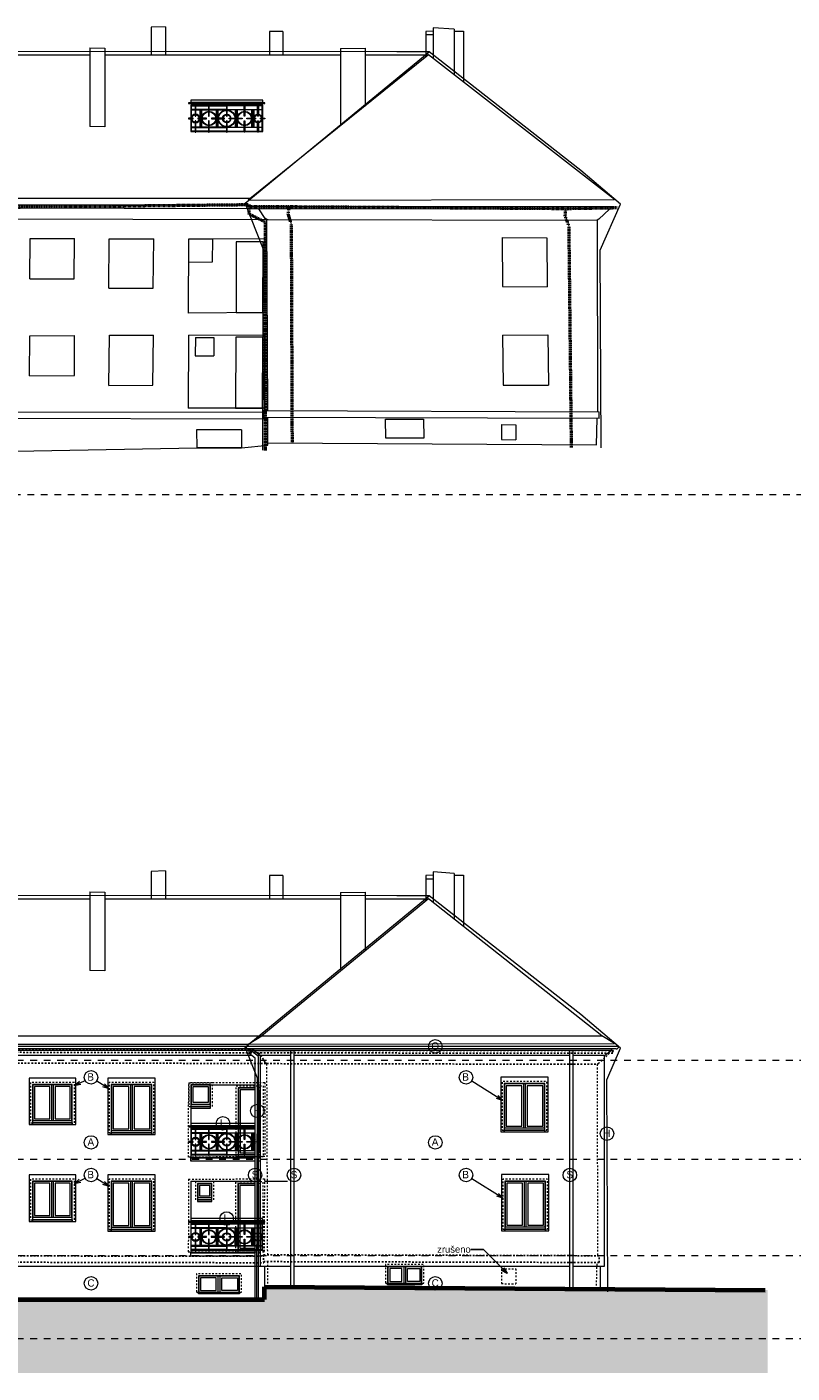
# Model space of a CAD drawing. Extents: x -2490 to 252751, y -28042 to 61627.
# Tile 13 of 13: x 203808 to 226491, y 21755 to 61627. Entities that reach past the tile are written whole.
import ezdxf

# ---------------------------------------------------------------- set-up
doc = ezdxf.new("R2010")
doc.units = 0
doc.header["$MEASUREMENT"] = 0
for name, pattern in [('DGN Style 4', [0.565042, 0.282344, -0.141172, 0.000352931, -0.141172]), ('čárkovaná M', [400, 200, -200]), ('čárkovaná S', [100, 50, -50])]:
    doc.linetypes.add(name, pattern=pattern)
for name, color, linetype, lineweight in [('2D kreslení - obecné_Číslo_pera__1', 7, 'Continuous', 15), ('2D VÝPLNĚ_Číslo_pera__4', 91, 'Continuous', 13), ('2D ČÁRY_Číslo_pera__1', 7, 'Continuous', 15), ('2D ČÁRY_Číslo_pera__3', 150, 'Continuous', 13), ('blok I_hromosvody_Číslo_pera__3', 150, 'Continuous', 13), ('blok I_hromosvody_Číslo_pera__4', 91, 'Continuous', 13), ('blok I_komíny_Číslo_pera__1', 7, 'Continuous', 15), ('blok I_okapy_Číslo_pera__2', 1, 'Continuous', 25), ('blok I_okapy_Číslo_pera__5', 231, 'Continuous', 50), ('blok I_pohled1_okna_Číslo_pera__3', 150, 'Continuous', 13), ('blok I_pohled4_fasáda_Číslo_pera__1', 7, 'Continuous', 15), ('blok I_pohled4_fasáda_Číslo_pera__2', 1, 'Continuous', 25), ('blok I_pohled4_fasáda_Číslo_pera__3', 150, 'Continuous', 13), ('blok I_pohled4_okna_Číslo_pera__3', 150, 'Continuous', 13), ('blok I_pohled4_střecha_Číslo_pera__1', 7, 'Continuous', 15), ('blok I_pohled4_terén_Číslo_pera__6', 190, 'Continuous', 70), ('blok I_pohled5_střecha_Číslo_pera__1', 7, 'Continuous', 15), ('blok I_pohled6_fasáda_Číslo_pera__1', 7, 'Continuous', 15), ('blok I_pohled6_fasáda_Číslo_pera__2', 1, 'Continuous', 25), ('blok I_pohled6_fasáda_Číslo_pera__3', 150, 'Continuous', 13), ('blok I_pohled6_okna_Číslo_pera__1', 7, 'Continuous', 15), ('blok I_pohled6_okna_Číslo_pera__3', 150, 'Continuous', 13), ('blok I_pohled6_střecha_Číslo_pera__1', 7, 'Continuous', 15), ('blok I_pohled6_terén_Číslo_pera__6', 190, 'Continuous', 70), ('KRESBA_Číslo_pera__1', 7, 'Continuous', 15), ('obrys_Číslo_pera__1', 7, 'Continuous', 15), ('POZNÁMKY.POPISKA_Číslo_pera__4', 91, 'Continuous', 13), ('POZNÁMKY.TEXT_Číslo_pera__4', 91, 'Continuous', 13)]:
    doc.layers.add(name, color=color, linetype=linetype, lineweight=lineweight)
for name, color, linetype, lineweight, true_color in [('2D kreslení - obecné_Číslo_pera__241', 9, 'Continuous', 13, 0x808080), ('blok I_komíny_Číslo_pera__252', 7, 'Continuous', 13, 0x917be6), ('blok I_pohled4_terén_Číslo_pera__30', 7, 'Continuous', 13, 0xfed4ff), ('blok I_pohled6_terén_Číslo_pera__30', 7, 'Continuous', 13, 0xfed4ff), ('vodorovné konstrukce_Číslo_pera__241', 9, 'Continuous', 13, 0x808080)]:
    doc.layers.add(name, color=color, linetype=linetype, lineweight=lineweight, true_color=true_color)
doc.layers.add('vodorovné konstrukce', color=7, linetype='Continuous')
doc.styles.add('GENERATED_STYLE_1', font='arial.ttf')
doc.styles.add('GENERATED_STYLE_3', font='txt')
doc.styles.get("Standard").update_dxf_attribs({"font": 'txt', "bigfont": 'BIGFONT.SHX'})
doc.dimstyles.new('GENERATED_STYLE__2', dxfattribs={"dimtxt": 0.18, "dimasz": 182.4, "dimexe": 0.18, "dimexo": 0.0625, "dimgap": 0.09, "dimtad": 0, "dimtih": 1, "dimtoh": 1, "dimdec": 4, "dimzin": 0, "dimdsep": 46, "dimtxsty": 'Standard', "dimcen": 0.09, "dimadec": 0, "dimazin": 0, "dimtfac": 1, "dimtdec": 4, "dimtmove": 0, "dimatfit": 3, "dimldrblk": 'ARROWHEAD_3', "dimfxl": 0, "dimtolj": 1, "dimtzin": 0, "dimarcsym": 0})

# ---------------------------------------------------------------- blocks, each defined once
blk = doc.blocks.new('LINE_12992', base_point=(205215, 27370))
at = {"layer": 'vodorovné konstrukce_Číslo_pera__241', "linetype": 'Continuous'}
for q in [(205531, 27530), (205359, 27499), (205404, 27410)]:
    blk.add_line((205215, 27370), q, dxfattribs=at)
blk = doc.blocks.new('LINE_12993', base_point=(205215, 30274))
at = {"layer": 'vodorovné konstrukce_Číslo_pera__241', "linetype": 'Continuous'}
for q in [(205531, 30423), (205363, 30399), (205405, 30308)]:
    blk.add_line((205215, 30274), q, dxfattribs=at)
blk = doc.blocks.new('LINE_12994', base_point=(206243, 30177))
at = {"layer": 'vodorovné konstrukce_Číslo_pera__241', "linetype": 'Continuous'}
for q in [(205877, 30405), (206111, 30318), (206058, 30233)]:
    blk.add_line((206243, 30177), q, dxfattribs=at)
blk = doc.blocks.new('LINE_12995', base_point=(206243, 27284))
at = {"layer": 'vodorovné konstrukce_Číslo_pera__241', "linetype": 'Continuous'}
for q in [(205877, 27512), (206058, 27341), (206111, 27425)]:
    blk.add_line((206243, 27284), q, dxfattribs=at)
blk = doc.blocks.new('LINE_12996', base_point=(217911, 29832))
at = {"layer": 'vodorovné konstrukce_Číslo_pera__241', "linetype": 'Continuous'}
for q in [(216993, 30405), (217779, 29974), (217726, 29889)]:
    blk.add_line((217911, 29832), q, dxfattribs=at)
blk = doc.blocks.new('LINE_12997', base_point=(217920, 26934))
at = {"layer": 'vodorovné konstrukce_Číslo_pera__241', "linetype": 'Continuous'}
for q in [(216993, 27512), (217735, 26991), (217788, 27075)]:
    blk.add_line((217920, 26934), q, dxfattribs=at)
blk = doc.blocks.new('ARROWHEAD_3')
at = {"linetype": 'Continuous'}
blk.add_line((0, 0), (-1, 0), dxfattribs=at)
at = {"linetype": 'Continuous', "flags": 128}
blk.add_lwpolyline([(-1, 0.2679), (0, 0), (-1, -0.2679)], dxfattribs=at)

msp = doc.modelspace()

# ---------------------------------------------------------------- hatches: boundary and pattern name
at = {"layer": '2D VÝPLNĚ_Číslo_pera__4', "linetype": 'Continuous'}
msp.add_hatch(color=256, dxfattribs=at).paths.add_polyline_path([(225769, 24212), (210848, 24310), (210848, 23930), (194353, 23930), (181818, 24559), (181818, 21755), (225769, 21755)], flags=0)

# ---------------------------------------------------------------- linework, layer by layer
at = {"layer": '2D kreslení - obecné_Číslo_pera__1', "linetype": 'Continuous'}
for centre, radius in [((209206, 58915), 215), ((209206, 58915), 200), ((209733, 58915), 255), ((209733, 58915), 240), ((209733, 58915), 125), ((209733, 58915), 110), ((210261, 58915), 215), ((210261, 58915), 200), ((209206, 28605), 215), ((209206, 28605), 200), ((209733, 28605), 255), ((209733, 28605), 240), ((209733, 28605), 125), ((209733, 28605), 110), ((210261, 28605), 215), ((210261, 28605), 200), ((209204, 25788), 215), ((209204, 25788), 200), ((209731, 25788), 255), ((209731, 25788), 240), ((210259, 25788), 215), ((210259, 25788), 200), ((209731, 25788), 125), ((209731, 25788), 110)]:
    msp.add_circle(centre, radius, dxfattribs=at)
at = {"layer": '2D kreslení - obecné_Číslo_pera__241', "linetype": 'Continuous'}
for centre in [(215915, 31431), (205709, 30514), (216825, 30514), (210640, 29520), (209621, 29150), (205709, 28586), (215915, 28586), (221004, 28846), (205709, 27621), (210573, 27621), (211728, 27621), (216825, 27621), (219903, 27621), (209731, 26333), (205709, 24413), (215915, 24413)]:
    msp.add_circle(centre, 200, dxfattribs=at)
at = {"layer": '2D ČÁRY_Číslo_pera__1', "linetype": 'Continuous'}
for p, q in [((186649, 31743), (220855, 31743)), ((210398, 31218), (210398, 31356)), ((210498, 31268), (210498, 31356)), ((210673, 23930), (210673, 31136)), ((211628, 24305), (211628, 31311)), ((211728, 24304), (211728, 31311)), ((219903, 24250), (219903, 31311)), ((220003, 24249), (220003, 31311)), ((210573, 23930), (210573, 31086)), ((208663, 27440), (208663, 25333)), ((208663, 27440), (210573, 27440)), ((210673, 27440), (210723, 27440)), ((210849, 27440), (211532, 27440)), ((208663, 25333), (210573, 25333)), ((210673, 25333), (210723, 25333))]:
    msp.add_line(p, q, dxfattribs=at)
at = {"layer": '2D ČÁRY_Číslo_pera__1', "linetype": 'Continuous', "flags": 128}
for points in [[(205155, 29163), (205155, 29113), (205255, 29113), (205255, 30494), (203875, 30494), (203875, 29113), (203975, 29113), (203975, 29163)], [(207508, 28873), (207508, 28823), (207608, 28823), (207608, 30494), (206208, 30494), (206208, 28823), (206308, 28823), (206308, 28873)], [(219159, 28947), (219159, 28897), (219259, 28897), (219259, 30518), (217859, 30518), (217859, 28897), (217959, 28897), (217959, 28947)], [(218589, 29017), (218589, 30317), (218529, 30317), (218529, 29017)], [(204595, 29233), (204595, 30293), (204535, 30293), (204535, 29233)], [(206938, 28943), (206938, 30293), (206878, 30293), (206878, 28943)], [(210573, 30200), (210069, 30200), (210069, 28160), (210573, 28160)], [(210573, 30190), (210079, 30190), (210079, 28230), (210573, 28230)], [(210573, 30140), (210129, 30140), (210129, 28280), (210573, 28280)], [(210723, 30220), (210673, 30220)], [(210723, 30190), (210673, 30190)], [(210673, 28280), (210689, 28280), (210689, 30140), (210673, 30140)], [(210573, 28030), (208667, 28030), (208667, 28150), (210573, 28150)], [(210673, 28230), (210723, 28230)], [(210673, 28150), (210723, 28150)], [(210723, 28030), (210673, 28030)], [(205155, 26298), (205155, 26248), (205255, 26248), (205255, 27629), (203875, 27629), (203875, 26248), (203975, 26248), (203975, 26298)], [(207508, 26008), (207508, 25958), (207608, 25958), (207608, 27629), (206208, 27629), (206208, 25958), (206308, 25958), (206308, 26008)], [(219180, 26013), (219180, 25963), (219280, 25963), (219280, 27634), (217880, 27634), (217880, 25963), (217980, 25963), (217980, 26013)], [(204595, 26368), (204595, 27428), (204535, 27428), (204535, 26368)], [(206938, 26078), (206938, 27428), (206878, 27428), (206878, 26078)], [(210563, 27373), (210059, 27373), (210059, 25333), (210563, 25333)], [(218610, 26083), (218610, 27433), (218550, 27433), (218550, 26083)], [(215037, 24419), (215037, 24899), (214977, 24899), (214977, 24419)], [(209533, 24148), (209533, 24628), (209473, 24628), (209473, 24148)]]:
    msp.add_lwpolyline(points, dxfattribs=at)
at = {"layer": '2D ČÁRY_Číslo_pera__1', "linetype": 'čárkovaná S', "flags": 128}
for points in [[(203915, 29163), (205215, 29163), (205215, 30363), (203915, 30363)], [(206248, 28873), (207568, 28873), (207568, 30363), (206248, 30363)], [(209307, 29654), (209307, 30353), (208607, 30353), (208607, 29654)], [(217899, 28947), (219219, 28947), (219219, 30387), (217899, 30387)], [(210009, 30260), (210809, 30260), (210809, 28160), (210009, 28160)], [(203915, 26298), (205215, 26298), (205215, 27498), (203915, 27498)], [(206248, 26008), (207568, 26008), (207568, 27498), (206248, 27498)], [(209353, 26882), (209353, 27432), (208803, 27432), (208803, 26882)], [(217920, 26013), (219240, 26013), (219240, 27503), (217920, 27503)], [(214442, 24419), (215572, 24419), (215572, 24969), (214442, 24969)], [(208838, 24148), (210168, 24148), (210168, 24698), (208838, 24698)]]:
    msp.add_lwpolyline(points, close=True, dxfattribs=at)
at = {"layer": '2D ČÁRY_Číslo_pera__1', "linetype": 'Continuous', "flags": 128}
for points in [[(217959, 28947), (219159, 28947), (219159, 30327), (217959, 30327)], [(217969, 29017), (219149, 29017), (219149, 30317), (217969, 30317)], [(203975, 29163), (205155, 29163), (205155, 30303), (203975, 30303)], [(203985, 29233), (205145, 29233), (205145, 30293), (203985, 30293)], [(204035, 29283), (204485, 29283), (204485, 30243), (204035, 30243)], [(204645, 29283), (205095, 29283), (205095, 30243), (204645, 30243)], [(206308, 28873), (207508, 28873), (207508, 30303), (206308, 30303)], [(206318, 28943), (207498, 28943), (207498, 30293), (206318, 30293)], [(206368, 28993), (206828, 28993), (206828, 30243), (206368, 30243)], [(206988, 28993), (207448, 28993), (207448, 30243), (206988, 30243)], [(209247, 29654), (209247, 30293), (208667, 30293), (208667, 29654)], [(209237, 29724), (209237, 30283), (208677, 30283), (208677, 29724)], [(209187, 29774), (209187, 30233), (208727, 30233), (208727, 29774)], [(218019, 29067), (218479, 29067), (218479, 30267), (218019, 30267)], [(218639, 29067), (219099, 29067), (219099, 30267), (218639, 30267)], [(209247, 29654), (208667, 29654), (208667, 29604), (209247, 29604)], [(203975, 26298), (205155, 26298), (205155, 27438), (203975, 27438)], [(203985, 26368), (205145, 26368), (205145, 27428), (203985, 27428)], [(204035, 26418), (204485, 26418), (204485, 27378), (204035, 27378)], [(204645, 26418), (205095, 26418), (205095, 27378), (204645, 27378)], [(206308, 26008), (207508, 26008), (207508, 27438), (206308, 27438)], [(206318, 26078), (207498, 26078), (207498, 27428), (206318, 27428)], [(206368, 26128), (206828, 26128), (206828, 27378), (206368, 27378)], [(206988, 26128), (207448, 26128), (207448, 27378), (206988, 27378)], [(209293, 26882), (209293, 27372), (208863, 27372), (208863, 26882)], [(209283, 26952), (209283, 27362), (208873, 27362), (208873, 26952)], [(209233, 27002), (209233, 27312), (208923, 27312), (208923, 27002)], [(217980, 26013), (219180, 26013), (219180, 27443), (217980, 27443)], [(217990, 26083), (219170, 26083), (219170, 27433), (217990, 27433)], [(218040, 26133), (218500, 26133), (218500, 27383), (218040, 27383)], [(218660, 26133), (219120, 26133), (219120, 27383), (218660, 27383)], [(209293, 26882), (208863, 26882), (208863, 26832), (209293, 26832)], [(214502, 24419), (215512, 24419), (215512, 24909), (214502, 24909)], [(214512, 24419), (215502, 24419), (215502, 24899), (214512, 24899)], [(214562, 24469), (214927, 24469), (214927, 24849), (214562, 24849)], [(215452, 24469), (215087, 24469), (215087, 24849), (215452, 24849)], [(208898, 24148), (210108, 24148), (210108, 24638), (208898, 24638)], [(208908, 24148), (210098, 24148), (210098, 24628), (208908, 24628)], [(208958, 24198), (209423, 24198), (209423, 24578), (208958, 24578)], [(210048, 24198), (209583, 24198), (209583, 24578), (210048, 24578)], [(214502, 24419), (215512, 24419), (215512, 24369), (214502, 24369)], [(208898, 24148), (210108, 24148), (210108, 24098), (208898, 24098)]]:
    msp.add_lwpolyline(points, close=True, dxfattribs=at)
at = {"layer": '2D ČÁRY_Číslo_pera__1', "linetype": 'čárkovaná S', "flags": 128}
for points in [[(210573, 25333), (209999, 25333), (209999, 27433), (210799, 27433), (210799, 25333)], [(210723, 25333), (210673, 25333)]]:
    msp.add_lwpolyline(points, dxfattribs=at)
at = {"layer": '2D ČÁRY_Číslo_pera__3', "linetype": 'čárkovaná M'}
for p, q in [((11823, 47780), (252751, 47780)), ((-2490, 31021), (252751, 31021)), ((-2490, 28090), (252751, 28090)), ((-2490, 25240), (252751, 25240)), ((-2490, 22780), (252751, 22780))]:
    msp.add_line(p, q, dxfattribs=at)
at = {"layer": 'blok I_hromosvody_Číslo_pera__3', "linetype": 'Continuous'}
for p, q in [((214774, 35886), (191243, 35906)), ((210278, 31408), (215731, 35890)), ((215731, 35890), (214774, 35886)), ((220228, 32373), (215731, 35890)), ((221405, 31376), (220228, 32373)), ((210643, 30487), (210278, 31408)), ((220996, 30442), (221405, 31376)), ((210620, 23930), (210643, 30487)), ((221027, 24163), (220996, 30442))]:
    msp.add_line(p, q, dxfattribs=at)
at = {"layer": 'blok I_hromosvody_Číslo_pera__4', "linetype": 'Continuous'}
for p, q in [((214774, 60886), (191243, 60906)), ((210278, 56408), (215731, 60890)), ((215731, 60890), (214774, 60886)), ((220228, 57373), (215731, 60890)), ((221405, 56376), (220228, 57373)), ((210822, 55034), (210278, 56408)), ((220806, 55010), (221405, 56376)), ((210801, 49088), (210822, 55034)), ((220836, 49163), (220806, 55010))]:
    msp.add_line(p, q, dxfattribs=at)
at = {"layer": 'blok I_komíny_Číslo_pera__1', "linetype": 'Continuous'}
for p, q in [((207917, 36627), (207489, 36616)), ((207489, 36616), (207489, 35800)), ((207917, 36627), (207917, 35800)), ((211399, 36489), (210998, 36489)), ((210998, 36489), (210998, 35813)), ((211399, 36489), (211399, 35804)), ((215848, 36499), (215630, 36496)), ((215630, 36496), (215630, 35736)), ((215848, 36388), (215631, 36388)), ((216477, 36556), (215848, 36598)), ((215848, 36598), (215848, 35699)), ((216477, 36556), (216477, 35209)), ((216477, 36501), (216746, 36501)), ((216746, 36501), (216746, 35000)), ((205675, 36005), (206116, 35999)), ((205675, 36005), (205675, 33674)), ((206116, 35999), (206116, 33670)), ((213102, 35989), (213831, 35996)), ((213102, 35989), (213102, 33696)), ((213831, 35996), (213831, 34284)), ((206116, 33670), (205675, 33674)), ((211628, 24909), (203106, 24909)), ((219903, 24909), (211728, 24909)), ((220923, 24909), (220003, 24909))]:
    msp.add_line(p, q, dxfattribs=at)
at = {"layer": 'blok I_komíny_Číslo_pera__252', "linetype": 'Continuous'}
for p, q in [((207917, 61627), (207489, 61616)), ((207489, 61616), (207489, 60800)), ((207917, 61627), (207917, 60800)), ((211399, 61489), (210998, 61489)), ((210998, 61489), (210998, 60813)), ((211399, 61489), (211399, 60804)), ((215848, 61499), (215630, 61496)), ((215630, 61496), (215630, 60736)), ((216477, 61556), (215848, 61598)), ((215848, 61598), (215848, 60699)), ((216477, 61556), (216477, 60209)), ((216477, 61501), (216746, 61501)), ((216746, 61501), (216746, 60000)), ((205675, 61005), (206116, 60999)), ((205675, 61005), (205675, 58674)), ((215848, 61388), (215631, 61388)), ((206116, 60999), (206116, 58670)), ((213102, 60989), (213831, 60996)), ((213102, 60989), (213102, 58696)), ((213831, 60996), (213831, 59284)), ((206116, 58670), (205675, 58674))]:
    msp.add_line(p, q, dxfattribs=at)
at = {"layer": 'blok I_okapy_Číslo_pera__2', "linetype": 'čárkovaná S'}
msp.add_line((210390, 31309), (211591, 31305), dxfattribs=at)
at = {"layer": 'blok I_okapy_Číslo_pera__5', "linetype": 'DGN Style 4'}
for p, q in [((203219, 56289), (210392, 56366)), ((210392, 56366), (210390, 56308)), ((210390, 56309), (211591, 56305)), ((210402, 56078), (210390, 56308)), ((211556, 56089), (211591, 56305)), ((211591, 56305), (219785, 56251)), ((219765, 56024), (219785, 56251)), ((219785, 56251), (221306, 56276)), ((210877, 55840), (210402, 56078)), ((210881, 49085), (210877, 55840)), ((211653, 55766), (211556, 56089)), ((219880, 55730), (219765, 56024)), ((211678, 49287), (211653, 55766)), ((219953, 49167), (219880, 55730))]:
    msp.add_line(p, q, dxfattribs=at)
at = {"layer": 'blok I_pohled1_okna_Číslo_pera__3', "linetype": 'Continuous'}
for p, q in [((206249, 28822), (207567, 28822)), ((206249, 25957), (207567, 25957))]:
    msp.add_line(p, q, dxfattribs=at)
at = {"layer": 'blok I_pohled4_fasáda_Číslo_pera__1', "linetype": 'Continuous'}
for p, q in [((186362, 56361), (210435, 56356)), ((210449, 56243), (186371, 56285)), ((186840, 55972), (210958, 55924)), ((208594, 53149), (208607, 55353)), ((208607, 55353), (210859, 55364)), ((210859, 55364), (210857, 53166)), ((210857, 53166), (208594, 53149)), ((208603, 52500), (208592, 50331)), ((208603, 52500), (210850, 52505)), ((210850, 52505), (210838, 50336)), ((210838, 50336), (208592, 50331)), ((210826, 50261), (210827, 50022)), ((195810, 50237), (210826, 50214)), ((195810, 50052), (210827, 50022))]:
    msp.add_line(p, q, dxfattribs=at)
at = {"layer": 'blok I_pohled4_fasáda_Číslo_pera__2', "linetype": 'čárkovaná S'}
for p, q in [((186362, 31361), (210435, 31356)), ((210449, 31243), (186371, 31285)), ((186840, 30972), (210958, 30924)), ((195810, 25237), (210826, 25214)), ((210826, 25261), (210827, 25022)), ((195810, 25052), (210827, 25022))]:
    msp.add_line(p, q, dxfattribs=at)
at = {"layer": 'blok I_pohled4_fasáda_Číslo_pera__3', "linetype": 'čárkovaná S'}
for p, q in [((208594, 28149), (208607, 30353)), ((208607, 30353), (210859, 30364)), ((210859, 30364), (210857, 28166)), ((210857, 28166), (208594, 28149)), ((208603, 27500), (208592, 25331)), ((208603, 27500), (210850, 27505)), ((210850, 27505), (210838, 25336)), ((210838, 25336), (208592, 25331))]:
    msp.add_line(p, q, dxfattribs=at)
at = {"layer": 'blok I_pohled4_okna_Číslo_pera__3', "linetype": 'Continuous'}
for p, q in [((203897, 54168), (203908, 55362)), ((203908, 55362), (205221, 55358)), ((205210, 54164), (205221, 55358)), ((206236, 53887), (206250, 55353)), ((206250, 55353), (207568, 55355)), ((207554, 53889), (207568, 55355)), ((208611, 54653), (208607, 55353)), ((208607, 55353), (209307, 55349)), ((209307, 55349), (209303, 54657)), ((210009, 55260), (210007, 53167)), ((210809, 55264), (210009, 55260)), ((210807, 53166), (210809, 55264)), ((209303, 54657), (208611, 54653)), ((203897, 54168), (205210, 54164)), ((206236, 53887), (207554, 53889)), ((210007, 53167), (210807, 53166)), ((203890, 51291), (203896, 52474)), ((203896, 52474), (205223, 52487)), ((205217, 51304), (205223, 52487)), ((206238, 51008), (206254, 52494)), ((206254, 52494), (207561, 52502)), ((207545, 51016), (207561, 52502)), ((208803, 52431), (208800, 51881)), ((208803, 52431), (209353, 52432)), ((209353, 52432), (209350, 51882)), ((209999, 52433), (209988, 50334)), ((210799, 52435), (209999, 52433)), ((210788, 50336), (210799, 52435)), ((208800, 51881), (209350, 51882)), ((203890, 51291), (205217, 51304)), ((206238, 51008), (207545, 51016)), ((209988, 50334), (210788, 50336)), ((210168, 49698), (208838, 49697)), ((208838, 49697), (208842, 49156)), ((210168, 49698), (210172, 49157)), ((210172, 49157), (208842, 49156))]:
    msp.add_line(p, q, dxfattribs=at)
at = {"layer": 'blok I_pohled4_střecha_Číslo_pera__1', "linetype": 'Continuous'}
for p, q in [((200398, 60797), (205675, 60799)), ((206116, 60799), (213102, 60802)), ((213831, 60802), (215714, 60803)), ((186326, 56557), (210447, 56554)), ((200398, 35797), (205675, 35799)), ((206116, 35799), (213102, 35802)), ((213831, 35802), (215714, 35803)), ((186250, 31495), (210371, 31492))]:
    msp.add_line(p, q, dxfattribs=at)
at = {"layer": 'blok I_pohled4_terén_Číslo_pera__30', "linetype": 'Continuous'}
for p, q in [((195808, 48930), (208842, 49156)), ((210950, 49241), (210950, 49309))]:
    msp.add_line(p, q, dxfattribs=at)
at = {"layer": 'blok I_pohled4_terén_Číslo_pera__30', "linetype": 'Continuous', "flags": 128}
msp.add_lwpolyline([(208842, 49156), (210172, 49157), (210950, 49241)], dxfattribs=at)
at = {"layer": 'blok I_pohled4_terén_Číslo_pera__6', "linetype": 'Continuous'}
for p, q in [((195808, 23930), (210848, 23930)), ((210848, 23930), (210848, 24310))]:
    msp.add_line(p, q, dxfattribs=at)
at = {"layer": 'blok I_pohled5_střecha_Číslo_pera__1', "linetype": 'Continuous'}
for p, q in [((210371, 31492), (210777, 31744)), ((221224, 31514), (220855, 31743)), ((210398, 31311), (186416, 31311)), ((210473, 31161), (203106, 31161)), ((221129, 31311), (210498, 31311)), ((211628, 31161), (210639, 31161)), ((210723, 31161), (210723, 24909)), ((219903, 31161), (211728, 31161)), ((220923, 31161), (220003, 31161)), ((220923, 31161), (220923, 24909)), ((208667, 30293), (208667, 28030)), ((208667, 30293), (210573, 30293)), ((210673, 30293), (210723, 30293)), ((208667, 28130), (210573, 28130)), ((210673, 28130), (210723, 28130)), ((208667, 25313), (210573, 25313)), ((210673, 25313), (210723, 25313)), ((210848, 24909), (210848, 24310)), ((220806, 24909), (220806, 24245))]:
    msp.add_line(p, q, dxfattribs=at)
at = {"layer": 'blok I_pohled6_fasáda_Číslo_pera__1', "linetype": 'Continuous'}
for p, q in [((210450, 56240), (210435, 56356)), ((210441, 56308), (221183, 56306)), ((221178, 56228), (210450, 56240)), ((210872, 55955), (210688, 56240)), ((221079, 56228), (220763, 55933)), ((221183, 56306), (221178, 56228)), ((210923, 55920), (210872, 55955)), ((210923, 55920), (220712, 55901)), ((210946, 50261), (210923, 55920)), ((220763, 55933), (220712, 55901)), ((220712, 55901), (220723, 50229)), ((210826, 50261), (220774, 50230)), ((220775, 50030), (210827, 50056)), ((210950, 49309), (210947, 50056)), ((220692, 49245), (220710, 50029)), ((220775, 50030), (220774, 50230))]:
    msp.add_line(p, q, dxfattribs=at)
at = {"layer": 'blok I_pohled6_fasáda_Číslo_pera__2', "linetype": 'čárkovaná S'}
for p, q in [((210450, 31240), (210435, 31356)), ((210441, 31308), (221183, 31306)), ((221178, 31228), (210450, 31240)), ((210872, 30955), (210688, 31240)), ((221079, 31228), (220763, 30933)), ((221183, 31306), (221178, 31228)), ((210923, 30920), (210872, 30955)), ((210923, 30920), (220712, 30901)), ((220763, 30933), (220712, 30901)), ((210826, 25261), (220774, 25230)), ((220775, 25030), (220774, 25230)), ((220775, 25030), (210827, 25056))]:
    msp.add_line(p, q, dxfattribs=at)
at = {"layer": 'blok I_pohled6_fasáda_Číslo_pera__3', "linetype": 'čárkovaná S'}
for p, q in [((210946, 25261), (210923, 30920)), ((220712, 30901), (220723, 25229)), ((210950, 24309), (210947, 25056)), ((220692, 24245), (220710, 25029))]:
    msp.add_line(p, q, dxfattribs=at)
at = {"layer": 'blok I_pohled6_okna_Číslo_pera__1', "linetype": 'čárkovaná S'}
for p, q in [((217881, 24847), (217878, 24404)), ((217881, 24847), (218300, 24841)), ((218300, 24841), (218297, 24398)), ((217878, 24404), (218297, 24398))]:
    msp.add_line(p, q, dxfattribs=at)
at = {"layer": 'blok I_pohled6_okna_Číslo_pera__3', "linetype": 'Continuous'}
for p, q in [((217898, 55390), (219221, 55385)), ((217898, 55390), (217908, 53935)), ((219221, 55385), (219231, 53930)), ((217908, 53935), (219231, 53930)), ((217908, 52502), (219252, 52504)), ((217908, 52502), (217924, 51012)), ((219252, 52504), (219267, 51014)), ((217924, 51012), (219267, 51014)), ((214442, 50006), (215565, 50005)), ((214449, 49445), (214442, 50006)), ((215565, 50005), (215571, 49442)), ((217881, 49847), (217878, 49404)), ((217881, 49847), (218300, 49841)), ((215571, 49442), (214449, 49445)), ((218300, 49841), (218297, 49398)), ((217878, 49404), (218297, 49398))]:
    msp.add_line(p, q, dxfattribs=at)
at = {"layer": 'blok I_pohled6_střecha_Číslo_pera__1', "linetype": 'Continuous'}
for p, q in [((215714, 60803), (210371, 56492)), ((221224, 56514), (215714, 60803)), ((210371, 56492), (221224, 56514)), ((215714, 35803), (210775, 31743)), ((220855, 31743), (215714, 35803)), ((210371, 31492), (221224, 31514))]:
    msp.add_line(p, q, dxfattribs=at)
at = {"layer": 'blok I_pohled6_terén_Číslo_pera__30', "linetype": 'Continuous'}
msp.add_line((210950, 49309), (220692, 49245), dxfattribs=at)
at = {"layer": 'blok I_pohled6_terén_Číslo_pera__6', "linetype": 'Continuous'}
msp.add_line((210848, 24310), (225692, 24212), dxfattribs=at)
at = {"layer": 'KRESBA_Číslo_pera__1', "linetype": 'Continuous', "flags": 128}
for points in [[(208668, 59400), (210798, 59400), (210798, 59460), (208668, 59460)], [(208601, 59355), (210866, 59355), (210866, 59375), (208601, 59375)], [(208668, 58525), (210798, 58525), (210798, 59305), (208668, 59305)], [(208683, 58660), (208683, 59170), (208933, 59170), (208933, 58660)], [(208792, 59285), (208822, 59285), (208822, 59375), (208792, 59375)], [(208797, 58985), (208817, 58985), (208817, 59320), (208797, 59320)], [(208948, 58660), (208976, 58660), (208976, 59170), (208948, 59170)], [(208991, 59170), (209421, 59170), (209421, 58660), (208991, 58660)], [(209191, 59285), (209221, 59285), (209221, 59375), (209191, 59375)], [(209196, 58985), (209216, 58985), (209216, 59320), (209196, 59320)], [(209436, 58660), (209463, 58660), (209463, 59170), (209436, 59170)], [(209718, 59285), (209748, 59285), (209748, 59375), (209718, 59375)], [(209723, 58985), (209743, 58985), (209743, 59320), (209723, 59320)], [(210031, 58660), (210003, 58660), (210003, 59170), (210031, 59170)], [(210476, 59170), (210046, 59170), (210046, 58660), (210476, 58660)], [(210246, 59285), (210276, 59285), (210276, 59375), (210246, 59375)], [(210271, 58985), (210251, 58985), (210251, 59320), (210271, 59320)], [(210518, 58660), (210491, 58660), (210491, 59170), (210518, 59170)], [(210783, 58660), (210783, 59170), (210533, 59170), (210533, 58660)], [(210644, 59285), (210674, 59285), (210674, 59375), (210644, 59375)], [(210669, 58985), (210649, 58985), (210649, 59320), (210669, 59320)], [(208737, 58904), (208737, 58924), (208601, 58924), (208601, 58904)], [(208797, 58845), (208797, 58510), (208817, 58510), (208817, 58845)], [(209136, 58904), (209136, 58924), (208878, 58924), (208878, 58904)], [(209196, 58845), (209196, 58510), (209216, 58510), (209216, 58845)], [(209663, 58904), (209663, 58924), (209276, 58924), (209276, 58904)], [(209723, 58845), (209723, 58510), (209743, 58510), (209743, 58845)], [(209803, 58904), (209803, 58924), (210191, 58924), (210191, 58904)], [(210271, 58845), (210271, 58510), (210251, 58510), (210251, 58845)], [(210331, 58904), (210331, 58924), (210588, 58924), (210588, 58904)], [(210669, 58845), (210669, 58510), (210649, 58510), (210649, 58845)], [(210730, 58904), (210730, 58924), (210866, 58924), (210866, 58904)], [(203975, 29113), (205155, 29113), (205155, 29163), (203975, 29163)], [(206308, 28823), (207508, 28823), (207508, 28873), (206308, 28873)], [(208683, 28350), (208683, 28860), (208933, 28860), (208933, 28350)], [(208792, 28975), (208822, 28975), (208822, 29065), (208792, 29065)], [(208797, 28675), (208817, 28675), (208817, 29010), (208797, 29010)], [(208948, 28350), (208976, 28350), (208976, 28860), (208948, 28860)], [(208991, 28860), (209421, 28860), (209421, 28350), (208991, 28350)], [(209191, 28975), (209221, 28975), (209221, 29065), (209191, 29065)], [(209196, 28675), (209216, 28675), (209216, 29010), (209196, 29010)], [(209436, 28350), (209463, 28350), (209463, 28860), (209436, 28860)], [(209718, 28975), (209748, 28975), (209748, 29065), (209718, 29065)], [(209723, 28675), (209743, 28675), (209743, 29010), (209723, 29010)], [(210031, 28350), (210003, 28350), (210003, 28860), (210031, 28860)], [(210476, 28860), (210046, 28860), (210046, 28350), (210476, 28350)], [(210246, 28975), (210276, 28975), (210276, 29065), (210246, 29065)], [(210271, 28675), (210251, 28675), (210251, 29010), (210271, 29010)], [(210518, 28350), (210491, 28350), (210491, 28860), (210518, 28860)], [(217959, 28897), (219159, 28897), (219159, 28947), (217959, 28947)], [(208737, 28594), (208737, 28614), (208601, 28614), (208601, 28594)], [(208797, 28535), (208797, 28200), (208817, 28200), (208817, 28535)], [(209136, 28594), (209136, 28614), (208878, 28614), (208878, 28594)], [(209196, 28535), (209196, 28200), (209216, 28200), (209216, 28535)], [(209663, 28594), (209663, 28614), (209276, 28614), (209276, 28594)], [(209723, 28535), (209723, 28200), (209743, 28200), (209743, 28535)], [(209803, 28594), (209803, 28614), (210191, 28614), (210191, 28594)], [(210271, 28535), (210271, 28200), (210251, 28200), (210251, 28535)], [(210331, 28594), (210331, 28614), (210588, 28614), (210588, 28594)], [(208666, 26273), (210796, 26273), (210796, 26333), (208666, 26333)], [(203975, 26248), (205155, 26248), (205155, 26298), (203975, 26298)], [(206308, 25958), (207508, 25958), (207508, 26008), (206308, 26008)], [(208599, 26228), (210863, 26228), (210863, 26248), (208599, 26248)], [(208666, 25398), (210796, 25398), (210796, 26178), (208666, 26178)], [(208681, 25533), (208681, 26043), (208931, 26043), (208931, 25533)], [(208790, 26158), (208820, 26158), (208820, 26248), (208790, 26248)], [(208795, 25858), (208815, 25858), (208815, 26193), (208795, 26193)], [(208946, 25533), (208974, 25533), (208974, 26043), (208946, 26043)], [(208989, 26043), (209419, 26043), (209419, 25533), (208989, 25533)], [(209189, 26158), (209219, 26158), (209219, 26248), (209189, 26248)], [(209194, 25858), (209214, 25858), (209214, 26193), (209194, 26193)], [(209434, 25533), (209461, 25533), (209461, 26043), (209434, 26043)], [(209716, 26158), (209746, 26158), (209746, 26248), (209716, 26248)], [(209721, 25858), (209741, 25858), (209741, 26193), (209721, 26193)], [(210029, 25533), (210001, 25533), (210001, 26043), (210029, 26043)], [(210474, 26043), (210044, 26043), (210044, 25533), (210474, 25533)], [(210243, 26158), (210273, 26158), (210273, 26248), (210243, 26248)], [(210269, 25858), (210249, 25858), (210249, 26193), (210269, 26193)], [(210516, 25533), (210489, 25533), (210489, 26043), (210516, 26043)], [(210781, 25533), (210781, 26043), (210531, 26043), (210531, 25533)], [(210642, 26158), (210672, 26158), (210672, 26248), (210642, 26248)], [(210667, 25858), (210647, 25858), (210647, 26193), (210667, 26193)], [(217980, 25963), (219180, 25963), (219180, 26013), (217980, 26013)], [(208734, 25777), (208734, 25797), (208599, 25797), (208599, 25777)], [(208795, 25718), (208795, 25383), (208815, 25383), (208815, 25718)], [(209134, 25777), (209134, 25797), (208876, 25797), (208876, 25777)], [(209194, 25718), (209194, 25383), (209214, 25383), (209214, 25718)], [(209661, 25777), (209661, 25797), (209274, 25797), (209274, 25777)], [(209721, 25718), (209721, 25383), (209741, 25383), (209741, 25718)], [(209801, 25777), (209801, 25797), (210189, 25797), (210189, 25777)], [(210269, 25718), (210269, 25383), (210249, 25383), (210249, 25718)], [(210329, 25777), (210329, 25797), (210586, 25797), (210586, 25777)], [(210667, 25718), (210667, 25383), (210647, 25383), (210647, 25718)], [(210728, 25777), (210728, 25797), (210863, 25797), (210863, 25777)]]:
    msp.add_lwpolyline(points, close=True, dxfattribs=at)
for points in [[(208683, 59185), (208683, 59290), (209733, 59290)], [(209733, 59185), (208683, 59185)], [(209478, 58660), (209478, 59170), (209733, 59170)], [(210783, 59185), (210783, 59290), (209733, 59290)], [(209733, 59185), (210783, 59185)], [(209988, 58660), (209988, 59170), (209733, 59170)], [(208683, 58540), (208683, 58645), (208948, 58645), (209463, 58645), (209478, 58645), (209733, 58645)], [(209733, 58660), (209478, 58660)], [(209733, 58660), (209988, 58660)], [(210783, 58540), (210783, 58645), (210518, 58645), (210003, 58645), (209988, 58645), (209733, 58645)], [(209733, 58540), (208683, 58540)], [(209733, 58540), (210783, 58540)], [(210573, 29150), (208668, 29150), (208668, 29090), (210573, 29090)], [(210723, 29150), (210673, 29150)], [(210573, 29065), (208601, 29065), (208601, 29045), (210573, 29045)], [(210573, 28995), (208668, 28995), (208668, 28215), (210573, 28215)], [(208683, 28875), (208683, 28980), (209733, 28980)], [(209733, 28875), (208683, 28875)], [(209478, 28350), (209478, 28860), (209733, 28860)], [(210573, 28980), (209733, 28980)], [(209733, 28875), (210573, 28875)], [(209988, 28350), (209988, 28860), (209733, 28860)], [(210573, 28860), (210533, 28860), (210533, 28350), (210573, 28350)], [(210673, 29090), (210723, 29090)], [(210723, 29065), (210673, 29065)], [(210673, 29045), (210723, 29045)], [(210723, 28995), (210673, 28995)], [(210723, 28980), (210673, 28980)], [(210673, 28875), (210723, 28875)], [(210723, 28860), (210673, 28860)], [(208683, 28230), (208683, 28335), (208948, 28335), (209463, 28335), (209478, 28335), (209733, 28335)], [(209733, 28350), (209478, 28350)], [(209733, 28350), (209988, 28350)], [(210573, 28335), (210518, 28335), (210003, 28335), (209988, 28335), (209733, 28335)], [(210673, 28350), (210723, 28350)], [(210723, 28335), (210673, 28335)], [(209733, 28230), (208683, 28230)], [(209733, 28230), (210573, 28230)], [(210673, 28230), (210723, 28230)], [(210673, 28215), (210723, 28215)], [(210573, 27373), (210059, 27373), (210059, 25333), (210573, 25333)], [(210573, 27363), (210069, 27363), (210069, 25403), (210573, 25403)], [(210573, 27313), (210119, 27313), (210119, 25453), (210573, 25453)], [(210723, 27373), (210673, 27373)], [(210723, 27363), (210673, 27363)], [(210673, 25453), (210679, 25453), (210679, 27313), (210673, 27313)], [(208681, 26058), (208681, 26163), (209731, 26163)], [(209731, 26058), (208681, 26058)], [(209476, 25533), (209476, 26043), (209731, 26043)], [(210781, 26058), (210781, 26163), (209731, 26163)], [(209731, 26058), (210781, 26058)], [(209986, 25533), (209986, 26043), (209731, 26043)], [(209731, 25533), (209476, 25533)], [(209731, 25533), (209986, 25533)], [(210573, 25213), (208663, 25213), (208663, 25333), (210573, 25333)], [(208681, 25413), (208681, 25518), (208946, 25518), (209461, 25518), (209476, 25518), (209731, 25518)], [(209731, 25413), (208681, 25413)], [(210781, 25413), (210781, 25518), (210516, 25518), (210001, 25518), (209986, 25518), (209731, 25518)], [(209731, 25413), (210781, 25413)], [(210673, 25403), (210723, 25403)], [(210673, 25333), (210723, 25333)], [(210673, 25333), (210723, 25333)], [(210723, 25213), (210673, 25213)]]:
    msp.add_lwpolyline(points, dxfattribs=at)
for points in [[(208683, 58915, 1), (208933, 58915, 1)], [(208698, 58915, -1), (208918, 58915, -1)], [(210783, 58915, -1), (210533, 58915, -1)], [(210768, 58915, 1), (210548, 58915, 1)], [(208683, 28605, 1), (208933, 28605, 1)], [(208698, 28605, -1), (208918, 28605, -1)], [(208681, 25788, 1), (208931, 25788, 1)], [(208696, 25788, -1), (208916, 25788, -1)], [(210781, 25788, -1), (210531, 25788, -1)], [(210766, 25788, 1), (210546, 25788, 1)]]:
    msp.add_lwpolyline(points, format="xyb", close=True, dxfattribs=at)
for points in [[(210673, 28729, -0.106797), (210723, 28712)], [(210723, 28694, 0.124086), (210673, 28714)], [(210573, 28514, -0.206529), (210533, 28605, -0.206529), (210573, 28696)], [(210573, 28674, 0.170794), (210548, 28605, 0.170794), (210573, 28536)], [(210673, 28496, 0.124086), (210723, 28515)], [(210723, 28497, -0.106797), (210673, 28481)]]:
    msp.add_lwpolyline(points, format="xyb", dxfattribs=at)
at = {"layer": 'obrys_Číslo_pera__1', "linetype": 'Continuous'}
for p, q in [((221347, 31431), (186198, 31431)), ((221272, 31356), (186273, 31356)), ((210573, 31086), (210398, 31218)), ((210673, 31136), (210498, 31268)), ((210523, 31361), (210523, 31311)), ((210723, 31161), (210523, 31311)), ((220929, 31161), (221129, 31311)), ((221129, 31361), (221129, 31311))]:
    msp.add_line(p, q, dxfattribs=at)
for centre, start, end in [((210380, 31431), 180, 270), ((221272, 31431), 270, 0)]:
    msp.add_arc(centre, 75, start, end, dxfattribs=at)

# ---------------------------------------------------------------- block references
at = {"layer": 'vodorovné konstrukce', "linetype": 'Continuous'}
for name, p in [('LINE_12993', (205215, 30274)), ('LINE_12994', (206243, 30177)), ('LINE_12996', (217911, 29832)), ('LINE_12992', (205215, 27370)), ('LINE_12995', (206243, 27284)), ('LINE_12997', (217920, 26934))]:
    msp.add_blockref(name, p, dxfattribs=at)

# ---------------------------------------------------------------- texts
at = {"layer": 'POZNÁMKY.POPISKA_Číslo_pera__4', "linetype": 'Continuous', "insert": (216964, 25419), "char_height": 200, "width": 972.8, "attachment_point": 6, "style": 'GENERATED_STYLE_1'}
msp.add_mtext('{zrušeno}', dxfattribs=at)
at = {"layer": 'POZNÁMKY.TEXT_Číslo_pera__4', "linetype": 'Continuous', "char_height": 220, "attachment_point": 4, "style": 'GENERATED_STYLE_3'}
for s, insert in [('{O}', (215797, 31439)), ('{B}', (205601, 30526)), ('{B}', (216716, 30526)), ('{H}', (210531, 29532)), ('{L}', (209528, 29162)), ('{A}', (205605, 28599)), ('{A}', (215810, 28599)), ('{H}', (220895, 28859)), ('{B}', (205601, 27634)), ('{S}', (210472, 27630)), ('{S}', (211628, 27630)), ('{B}', (216716, 27634)), ('{S}', (219802, 27630)), ('{L}', (209639, 26346)), ('{C}', (205601, 24422)), ('{C}', (215806, 24422))]:
    msp.add_mtext(s, dxfattribs=dict(at, insert=insert))

# ---------------------------------------------------------------- leaders
at = {"layer": 'POZNÁMKY.POPISKA_Číslo_pera__4', "linetype": 'Continuous', "annotation_type": 0, "has_hookline": 1, "hookline_direction": 1, "text_width": 978}
msp.add_leader([(218042, 24712), (217344, 25419), (216964, 25419)], dimstyle='GENERATED_STYLE__2', dxfattribs=at)

doc.saveas('drawing.dxf')
